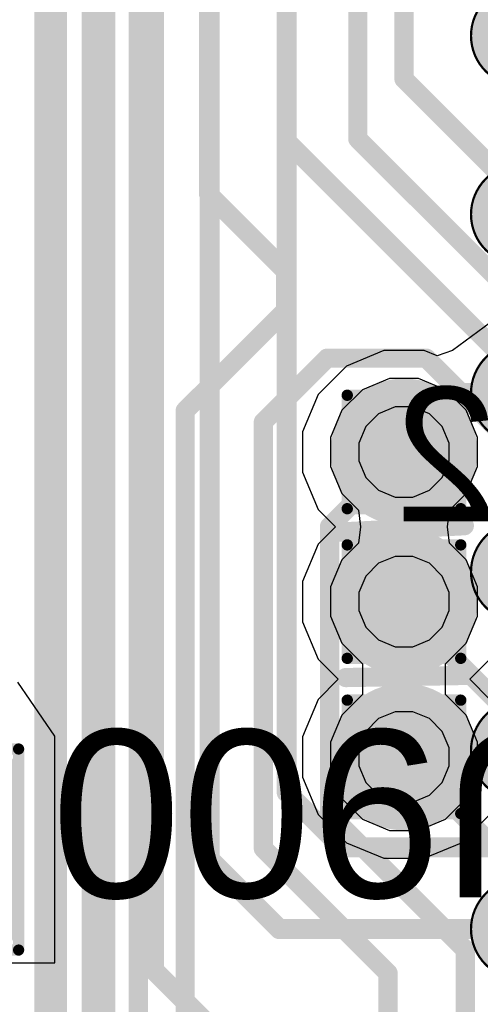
# Model space of a CAD drawing. Header units: inches. Extents: x -6 to 11.2, y -2.2 to 8.3.
# Tile 214 of 256: x 3.15 to 3.2312, y 0.5286 to 0.7022. Entities that reach past the tile are written whole.
import ezdxf

# ---------------------------------------------------------------- set-up
doc = ezdxf.new("R2010")
doc.units = ezdxf.units.IN
doc.header["$MEASUREMENT"] = 0
for name, color, linetype in [('Board Layer Stack Bottom Overlay', 54, 'Continuous'), ('Board Layer Stack Bottom Solder', 6, 'Continuous'), ('Bottom Comp Body -Top13)-Comp Body -Bot14)', 56, 'Continuous'), ('Bottom Comp Outline -Top11)-Comp Outline -Bot12)', 56, 'Continuous'), ('Bottom Courtyard -Top15)-Courtyard -Bot16)', 56, 'Continuous'), ('Bottom Paste', 16, 'Continuous'), ('Drill Drawing', 1, 'Continuous'), ('Layer  6- Inner', 156, 'Continuous'), ('Layer 1- Top', 1, 'Continuous'), ('Layer 2- GND', 16, 'Continuous'), ('Layer 3- Inner', 16, 'Continuous'), ('Layer 4- Inner', 76, 'Continuous'), ('Layer 5- Inner', 90, 'Continuous'), ('Layer 7- PWR', 76, 'Continuous'), ('Layer 8- Bottom', 5, 'Continuous'), ('Top Solder', 216, 'Continuous'), ('Via Holes', 16, 'Continuous')]:
    doc.layers.add(name, color=color, linetype=linetype)
doc.styles.add('Arial', font='txt', dxfattribs={"height": 0.2})

# ---------------------------------------------------------------- blocks, each defined once
blk = doc.blocks.new('ICC_TFBGA96_8X14_P080_417')
at = {"layer": 'Top Solder'}
h = blk.add_hatch(color=216, dxfattribs=at)
edge = h.paths.add_edge_path()
edge.add_arc((-0.06299, 0.01575), 0.00886, 0, 360)
h = blk.add_hatch(color=216, dxfattribs=at)
edge = h.paths.add_edge_path()
edge.add_arc((-0.06299, -0.01575), 0.00886, 0, 360)
h = blk.add_hatch(color=216, dxfattribs=at)
edge = h.paths.add_edge_path()
edge.add_arc((-0.06299, -0.04724), 0.00886, 0, 360)
h = blk.add_hatch(color=216, dxfattribs=at)
edge = h.paths.add_edge_path()
edge.add_arc((-0.06299, -0.07874), 0.00886, 0, 360)
h = blk.add_hatch(color=216, dxfattribs=at)
edge = h.paths.add_edge_path()
edge.add_arc((-0.06299, -0.11024), 0.00886, 0, 360)
h = blk.add_hatch(color=216, dxfattribs=at)
edge = h.paths.add_edge_path()
edge.add_arc((-0.06299, -0.14173), 0.00886, 0, 360)
at = {"layer": 'Bottom Comp Body -Top13)-Comp Body -Bot14)'}
for points in [[(-0.05413, 0.01575, 0.000394, 0.000394, 1), (-0.07185, 0.01575, 0.000394, 0.000394, 1)], [(-0.05423, 0.01575, 0.000197, 0.000197, 1), (-0.05404, 0.01575, 0.000197, 0.000197, 1)], [(-0.05413, -0.01575, 0.000394, 0.000394, 1), (-0.07185, -0.01575, 0.000394, 0.000394, 1)], [(-0.05423, -0.01575, 0.000197, 0.000197, 1), (-0.05404, -0.01575, 0.000197, 0.000197, 1)], [(-0.05413, -0.04724, 0.000394, 0.000394, 1), (-0.07185, -0.04724, 0.000394, 0.000394, 1)], [(-0.05423, -0.04724, 0.000197, 0.000197, 1), (-0.05404, -0.04724, 0.000197, 0.000197, 1)], [(-0.05413, -0.07874, 0.000394, 0.000394, 1), (-0.07185, -0.07874, 0.000394, 0.000394, 1)], [(-0.05423, -0.07874, 0.000197, 0.000197, 1), (-0.05404, -0.07874, 0.000197, 0.000197, 1)], [(-0.05413, -0.11024, 0.000394, 0.000394, 1), (-0.07185, -0.11024, 0.000394, 0.000394, 1)], [(-0.05423, -0.11024, 0.000197, 0.000197, 1), (-0.05404, -0.11024, 0.000197, 0.000197, 1)], [(-0.05413, -0.14173, 0.000394, 0.000394, 1), (-0.07185, -0.14173, 0.000394, 0.000394, 1)], [(-0.05423, -0.14173, 0.000197, 0.000197, 1), (-0.05404, -0.14173, 0.000197, 0.000197, 1)]]:
    blk.add_lwpolyline(points, format="xyseb", close=True, dxfattribs=at)
at = {"layer": 'Bottom Comp Body -Top13)-Comp Body -Bot14)', "style": 'Arial'}
blk.add_text('U900', height=0.029528, dxfattribs=at).set_placement((-0.07874, -0.01936))
blk = doc.blocks.new('L15002_035_B_418')
at = {"layer": 'Board Layer Stack Bottom Solder'}
for points in [[(-0.03376, 0.01197), (-0.00482, 0.01197), (-0.00482, -0.01197), (-0.03376, -0.01197)], [(0.00482, 0.01197), (0.03376, 0.01197), (0.03376, -0.01197), (0.00482, -0.01197)]]:
    blk.add_hatch(color=6, dxfattribs=at).paths.add_polyline_path(points)
at = {"layer": 'Bottom Paste'}
for points in [[(-0.03179, 0.01), (-0.00679, 0.01), (-0.00679, -0.01), (-0.03179, -0.01)], [(0.00679, 0.01), (0.03179, 0.01), (0.03179, -0.01), (0.00679, -0.01)]]:
    blk.add_hatch(color=16, dxfattribs=at).paths.add_polyline_path(points)
at = {"layer": 'Layer 8- Bottom'}
for points in [[(-0.03179, 0.01), (-0.00679, 0.01), (-0.00679, -0.01), (-0.03179, -0.01)], [(0.00679, 0.01), (0.03179, 0.01), (0.03179, -0.01), (0.00679, -0.01)]]:
    blk.add_hatch(color=7, dxfattribs=at).paths.add_polyline_path(points)
at = {"layer": 'Board Layer Stack Bottom Overlay'}
for points in [[(0.01988, 0.01614, 0.00394, 0.00394, 0), (-0.0187, 0.01614, 0.00394, 0.00394, 0)], [(0.01988, -0.01614, 0.00394, 0.00394, 0), (-0.0187, -0.01614, 0.00394, 0.00394, 0)]]:
    blk.add_lwpolyline(points, format="xyseb", dxfattribs=at)
for points in [[(-0.01969, 0.01614, 0.00197, 0.00197, 1), (-0.01772, 0.01614, 0.00197, 0.00197, 1)], [(0.0189, 0.01614, 0.00197, 0.00197, 1), (0.02087, 0.01614, 0.00197, 0.00197, 1)], [(-0.01969, -0.01614, 0.00197, 0.00197, 1), (-0.01772, -0.01614, 0.00197, 0.00197, 1)], [(0.0189, -0.01614, 0.00197, 0.00197, 1), (0.02087, -0.01614, 0.00197, 0.00197, 1)]]:
    blk.add_lwpolyline(points, format="xyseb", close=True, dxfattribs=at)
at = {"layer": 'Bottom Comp Body -Top13)-Comp Body -Bot14)'}
for points in [[(-0.02165, 0.01181, 0.00394, 0.00394, 0), (-0.02165, -0.01181, 0.00394, 0.00394, 0)], [(0.02165, 0.01181, 0.00394, 0.00394, 0), (-0.02165, 0.01181, 0.00394, 0.00394, 0)], [(0.02165, 0.01181, 0.00394, 0.00394, 0), (0.02165, -0.01181, 0.00394, 0.00394, 0)], [(0.02165, -0.01181, 0.00394, 0.00394, 0), (-0.02165, -0.01181, 0.00394, 0.00394, 0)]]:
    blk.add_lwpolyline(points, format="xyseb", dxfattribs=at)
for points in [[(-0.02264, 0.01181, 0.00197, 0.00197, 1), (-0.02067, 0.01181, 0.00197, 0.00197, 1)], [(-0.02264, 0.01181, 0.00197, 0.00197, 1), (-0.02067, 0.01181, 0.00197, 0.00197, 1)], [(0.02067, 0.01181, 0.00197, 0.00197, 1), (0.02264, 0.01181, 0.00197, 0.00197, 1)], [(0.02067, 0.01181, 0.00197, 0.00197, 1), (0.02264, 0.01181, 0.00197, 0.00197, 1)], [(-0.02264, -0.01181, 0.00197, 0.00197, 1), (-0.02067, -0.01181, 0.00197, 0.00197, 1)], [(-0.02264, -0.01181, 0.00197, 0.00197, 1), (-0.02067, -0.01181, 0.00197, 0.00197, 1)], [(0.02067, -0.01181, 0.00197, 0.00197, 1), (0.02264, -0.01181, 0.00197, 0.00197, 1)], [(0.02067, -0.01181, 0.00197, 0.00197, 1), (0.02264, -0.01181, 0.00197, 0.00197, 1)]]:
    blk.add_lwpolyline(points, format="xyseb", close=True, dxfattribs=at)
at = {"layer": 'Bottom Comp Outline -Top11)-Comp Outline -Bot12)'}
for points in [[(-0.03268, 0.01496, 0.00394, 0.00394, 0), (-0.03268, -0.01496, 0.00394, 0.00394, 0)], [(0.03268, 0.01496, 0.00394, 0.00394, 0), (-0.03268, 0.01496, 0.00394, 0.00394, 0)], [(0.03268, 0.01496, 0.00394, 0.00394, 0), (0.03268, -0.01496, 0.00394, 0.00394, 0)], [(0.03268, -0.01496, 0.00394, 0.00394, 0), (-0.03268, -0.01496, 0.00394, 0.00394, 0)]]:
    blk.add_lwpolyline(points, format="xyseb", dxfattribs=at)
for points in [[(-0.03366, 0.01496, 0.00197, 0.00197, 1), (-0.03169, 0.01496, 0.00197, 0.00197, 1)], [(-0.03366, 0.01496, 0.00197, 0.00197, 1), (-0.03169, 0.01496, 0.00197, 0.00197, 1)], [(0.03169, 0.01496, 0.00197, 0.00197, 1), (0.03366, 0.01496, 0.00197, 0.00197, 1)], [(0.03169, 0.01496, 0.00197, 0.00197, 1), (0.03366, 0.01496, 0.00197, 0.00197, 1)], [(-0.03366, -0.01496, 0.00197, 0.00197, 1), (-0.03169, -0.01496, 0.00197, 0.00197, 1)], [(-0.03366, -0.01496, 0.00197, 0.00197, 1), (-0.03169, -0.01496, 0.00197, 0.00197, 1)], [(0.03169, -0.01496, 0.00197, 0.00197, 1), (0.03366, -0.01496, 0.00197, 0.00197, 1)], [(0.03169, -0.01496, 0.00197, 0.00197, 1), (0.03366, -0.01496, 0.00197, 0.00197, 1)]]:
    blk.add_lwpolyline(points, format="xyseb", close=True, dxfattribs=at)
at = {"layer": 'Bottom Courtyard -Top15)-Courtyard -Bot16)'}
for points in [[(0.03543, 0.01772, 0.00197, 0.00197, 0), (-0.03543, 0.01772, 0.00197, 0.00197, 0)], [(-0.03543, 0.01772, 0.00197, 0.00197, 0), (-0.03543, -0.01772, 0.00197, 0.00197, 0)], [(0.03543, 0.01772, 0.00197, 0.00197, 0), (0.03543, -0.01772, 0.00197, 0.00197, 0)], [(0, 0.01181, 0.00394, 0.00394, 0), (0, -0.01181, 0.00394, 0.00394, 0)], [(0.01181, 0, 0.00394, 0.00394, 0), (-0.01181, 0, 0.00394, 0.00394, 0)], [(0.03543, -0.01772, 0.00197, 0.00197, 0), (-0.03543, -0.01772, 0.00197, 0.00197, 0)]]:
    blk.add_lwpolyline(points, format="xyseb", dxfattribs=at)
for points in [[(-0.03593, 0.01772, 0.000984, 0.000984, 1), (-0.03494, 0.01772, 0.000984, 0.000984, 1)], [(-0.03593, 0.01772, 0.000984, 0.000984, 1), (-0.03494, 0.01772, 0.000984, 0.000984, 1)], [(0.03494, 0.01772, 0.000984, 0.000984, 1), (0.03593, 0.01772, 0.000984, 0.000984, 1)], [(0.03494, 0.01772, 0.000984, 0.000984, 1), (0.03593, 0.01772, 0.000984, 0.000984, 1)], [(-0.00098, 0.01181, 0.00197, 0.00197, 1), (0.00098, 0.01181, 0.00197, 0.00197, 1)], [(-0.0128, 0, 0.00197, 0.00197, 1), (-0.01083, 0, 0.00197, 0.00197, 1)], [(0.01083, 0, 0.00197, 0.00197, 1), (0.0128, 0, 0.00197, 0.00197, 1)], [(-0.00098, -0.01181, 0.00197, 0.00197, 1), (0.00098, -0.01181, 0.00197, 0.00197, 1)], [(-0.03593, -0.01772, 0.000984, 0.000984, 1), (-0.03494, -0.01772, 0.000984, 0.000984, 1)], [(-0.03593, -0.01772, 0.000984, 0.000984, 1), (-0.03494, -0.01772, 0.000984, 0.000984, 1)], [(0.03494, -0.01772, 0.000984, 0.000984, 1), (0.03593, -0.01772, 0.000984, 0.000984, 1)], [(0.03494, -0.01772, 0.000984, 0.000984, 1), (0.03593, -0.01772, 0.000984, 0.000984, 1)]]:
    blk.add_lwpolyline(points, format="xyseb", close=True, dxfattribs=at)
at = {"layer": 'Bottom Comp Outline -Top11)-Comp Outline -Bot12)', "style": 'Arial', "text_generation_flag": 2}
blk.add_text('R904', height=0.01378, rotation=180, dxfattribs=at).set_placement((-0.02525, 0.00689))

msp = doc.modelspace()

# ---------------------------------------------------------------- hatches: boundary and pattern name
at = {"layer": 'Layer 1- Top'}
h = msp.add_hatch(color=7, dxfattribs=at)
edge = h.paths.add_edge_path()
edge.add_arc((3.21771, 0.62599), 0.00787, 0, 360)
h = msp.add_hatch(color=7, dxfattribs=at)
edge = h.paths.add_edge_path()
edge.add_arc((3.21771, 0.59961), 0.00787, 0, 360)
h = msp.add_hatch(color=7, dxfattribs=at)
edge = h.paths.add_edge_path()
edge.add_arc((3.21771, 0.57224), 0.00787, 0, 360)
at = {"layer": 'Layer 2- GND'}
h = msp.add_hatch(color=7, dxfattribs=at)
edge = h.paths.add_edge_path()
edge.add_arc((3.21771, 0.62599), 0.01295, 0, 360)
h = msp.add_hatch(color=7, dxfattribs=at)
edge = h.paths.add_edge_path()
edge.add_arc((3.21771, 0.59961), 0.01295, 0, 360)
h = msp.add_hatch(color=7, dxfattribs=at)
edge = h.paths.add_edge_path()
edge.add_arc((3.21771, 0.57224), 0.01295, 0, 360)
at = {"layer": 'Layer 3- Inner'}
h = msp.add_hatch(color=7, dxfattribs=at)
edge = h.paths.add_edge_path()
edge.add_arc((3.21771, 0.62599), 0.00787, 0, 360)
h = msp.add_hatch(color=7, dxfattribs=at)
edge = h.paths.add_edge_path()
edge.add_arc((3.21771, 0.59961), 0.00787, 0, 360)
h = msp.add_hatch(color=7, dxfattribs=at)
edge = h.paths.add_edge_path()
edge.add_arc((3.21771, 0.57224), 0.00787, 0, 360)
at = {"layer": 'Layer 7- PWR'}
h = msp.add_hatch(color=7, dxfattribs=at)
edge = h.paths.add_edge_path()
edge.add_arc((3.21771, 0.62599), 0.01295, 0, 360)
h = msp.add_hatch(color=7, dxfattribs=at)
edge = h.paths.add_edge_path()
edge.add_arc((3.21771, 0.59961), 0.01295, 0, 360)
h = msp.add_hatch(color=7, dxfattribs=at)
edge = h.paths.add_edge_path()
edge.add_arc((3.21771, 0.57224), 0.01295, 0, 360)
at = {"layer": 'Layer 8- Bottom'}
h = msp.add_hatch(color=7, dxfattribs=at)
edge = h.paths.add_edge_path()
edge.add_arc((3.21771, 0.62599), 0.00787, 0, 360)
h = msp.add_hatch(color=7, dxfattribs=at)
edge = h.paths.add_edge_path()
edge.add_arc((3.21771, 0.59961), 0.00787, 0, 360)
h = msp.add_hatch(color=7, dxfattribs=at)
edge = h.paths.add_edge_path()
edge.add_arc((3.21771, 0.57224), 0.00787, 0, 360)
at = {"layer": 'Via Holes'}
h = msp.add_hatch(color=7, dxfattribs=at)
edge = h.paths.add_edge_path()
edge.add_arc((3.21771, 0.62599), 0.00295, 0, 360)
h = msp.add_hatch(color=7, dxfattribs=at)
edge = h.paths.add_edge_path()
edge.add_arc((3.21771, 0.59961), 0.00295, 0, 360)
h = msp.add_hatch(color=7, dxfattribs=at)
edge = h.paths.add_edge_path()
edge.add_arc((3.21771, 0.57224), 0.00295, 0, 360)

# ---------------------------------------------------------------- linework, layer by layer
at = {"layer": 'Drill Drawing'}
for points in [[(3.20771, 0.63599, 0.002, 0.002, 0), (3.22771, 0.63599, 0.002, 0.002, 0)], [(3.20771, 0.61599, 0.002, 0.002, 0), (3.20771, 0.63599, 0.002, 0.002, 0)], [(3.22771, 0.61599, 0.002, 0.002, 0), (3.22771, 0.63599, 0.002, 0.002, 0)], [(3.20771, 0.61599, 0.002, 0.002, 0), (3.22771, 0.61599, 0.002, 0.002, 0)], [(3.20771, 0.60961, 0.002, 0.002, 0), (3.22771, 0.60961, 0.002, 0.002, 0)], [(3.20771, 0.58961, 0.002, 0.002, 0), (3.20771, 0.60961, 0.002, 0.002, 0)], [(3.22771, 0.58961, 0.002, 0.002, 0), (3.22771, 0.60961, 0.002, 0.002, 0)], [(3.20771, 0.58961, 0.002, 0.002, 0), (3.22771, 0.58961, 0.002, 0.002, 0)], [(3.20771, 0.58224, 0.002, 0.002, 0), (3.22771, 0.58224, 0.002, 0.002, 0)], [(3.20771, 0.56224, 0.002, 0.002, 0), (3.20771, 0.58224, 0.002, 0.002, 0)], [(3.22771, 0.56224, 0.002, 0.002, 0), (3.22771, 0.58224, 0.002, 0.002, 0)], [(3.20771, 0.56224, 0.002, 0.002, 0), (3.22771, 0.56224, 0.002, 0.002, 0)]]:
    msp.add_lwpolyline(points, format="xyseb", dxfattribs=at)
for points in [[(3.20721, 0.63599, 0.001, 0.001, 1), (3.20821, 0.63599, 0.001, 0.001, 1)], [(3.20721, 0.63599, 0.001, 0.001, 1), (3.20821, 0.63599, 0.001, 0.001, 1)], [(3.22721, 0.63599, 0.001, 0.001, 1), (3.22821, 0.63599, 0.001, 0.001, 1)], [(3.22721, 0.63599, 0.001, 0.001, 1), (3.22821, 0.63599, 0.001, 0.001, 1)], [(3.20721, 0.61599, 0.001, 0.001, 1), (3.20821, 0.61599, 0.001, 0.001, 1)], [(3.20721, 0.61599, 0.001, 0.001, 1), (3.20821, 0.61599, 0.001, 0.001, 1)], [(3.22721, 0.61599, 0.001, 0.001, 1), (3.22821, 0.61599, 0.001, 0.001, 1)], [(3.22721, 0.61599, 0.001, 0.001, 1), (3.22821, 0.61599, 0.001, 0.001, 1)], [(3.20721, 0.60961, 0.001, 0.001, 1), (3.20821, 0.60961, 0.001, 0.001, 1)], [(3.20721, 0.60961, 0.001, 0.001, 1), (3.20821, 0.60961, 0.001, 0.001, 1)], [(3.22721, 0.60961, 0.001, 0.001, 1), (3.22821, 0.60961, 0.001, 0.001, 1)], [(3.22721, 0.60961, 0.001, 0.001, 1), (3.22821, 0.60961, 0.001, 0.001, 1)], [(3.20721, 0.58961, 0.001, 0.001, 1), (3.20821, 0.58961, 0.001, 0.001, 1)], [(3.20721, 0.58961, 0.001, 0.001, 1), (3.20821, 0.58961, 0.001, 0.001, 1)], [(3.22721, 0.58961, 0.001, 0.001, 1), (3.22821, 0.58961, 0.001, 0.001, 1)], [(3.22721, 0.58961, 0.001, 0.001, 1), (3.22821, 0.58961, 0.001, 0.001, 1)], [(3.20721, 0.58224, 0.001, 0.001, 1), (3.20821, 0.58224, 0.001, 0.001, 1)], [(3.20721, 0.58224, 0.001, 0.001, 1), (3.20821, 0.58224, 0.001, 0.001, 1)], [(3.22721, 0.58224, 0.001, 0.001, 1), (3.22821, 0.58224, 0.001, 0.001, 1)], [(3.22721, 0.58224, 0.001, 0.001, 1), (3.22821, 0.58224, 0.001, 0.001, 1)], [(3.20721, 0.56224, 0.001, 0.001, 1), (3.20821, 0.56224, 0.001, 0.001, 1)], [(3.20721, 0.56224, 0.001, 0.001, 1), (3.20821, 0.56224, 0.001, 0.001, 1)], [(3.22721, 0.56224, 0.001, 0.001, 1), (3.22821, 0.56224, 0.001, 0.001, 1)], [(3.22721, 0.56224, 0.001, 0.001, 1), (3.22821, 0.56224, 0.001, 0.001, 1)]]:
    msp.add_lwpolyline(points, format="xyseb", close=True, dxfattribs=at)
at = {"layer": 'Layer  6- Inner'}
for p, q in [((3.21513, 0.63894), (3.21037, 0.63697)), ((3.22029, 0.63894), (3.21513, 0.63894)), ((3.22505, 0.63697), (3.22029, 0.63894)), ((3.21037, 0.63697), (3.20673, 0.63333)), ((3.22869, 0.63333), (3.22505, 0.63697)), ((3.20673, 0.63333), (3.20476, 0.62857)), ((3.23066, 0.62857), (3.22869, 0.63333)), ((3.20476, 0.62857), (3.20476, 0.62341)), ((3.23066, 0.62341), (3.23066, 0.62857)), ((3.20476, 0.62341), (3.20673, 0.61865)), ((3.22869, 0.61865), (3.23066, 0.62341)), ((3.20673, 0.61865), (3.20967, 0.61571)), ((3.22575, 0.61571), (3.22869, 0.61865)), ((3.20967, 0.61571), (3.21007, 0.6128)), ((3.22535, 0.6128), (3.22575, 0.61571)), ((3.21007, 0.6128), (3.20967, 0.60989)), ((3.22575, 0.60989), (3.22535, 0.6128)), ((3.20967, 0.60989), (3.20673, 0.60695)), ((3.22869, 0.60695), (3.22575, 0.60989)), ((3.20673, 0.60695), (3.20476, 0.60219)), ((3.23066, 0.60219), (3.22869, 0.60695)), ((3.20476, 0.60219), (3.20476, 0.59704)), ((3.23066, 0.59704), (3.23066, 0.60219)), ((3.20476, 0.59704), (3.20673, 0.59228)), ((3.22869, 0.59228), (3.23066, 0.59704)), ((3.20673, 0.59228), (3.21037, 0.58863)), ((3.22505, 0.58863), (3.22869, 0.59228)), ((3.21037, 0.58863), (3.21038, 0.58863)), ((3.21038, 0.58863), (3.21038, 0.58322)), ((3.22504, 0.58322), (3.22504, 0.58863)), ((3.22504, 0.58863), (3.22505, 0.58863)), ((3.21037, 0.58322), (3.20673, 0.57957)), ((3.21038, 0.58322), (3.21037, 0.58322)), ((3.22505, 0.58322), (3.22504, 0.58322)), ((3.22869, 0.57957), (3.22505, 0.58322)), ((3.20673, 0.57957), (3.20476, 0.57481)), ((3.23066, 0.57481), (3.22869, 0.57957)), ((3.20476, 0.57481), (3.20476, 0.56966)), ((3.23066, 0.56966), (3.23066, 0.57481)), ((3.20476, 0.56966), (3.20673, 0.5649)), ((3.22869, 0.5649), (3.23066, 0.56966)), ((3.20673, 0.5649), (3.21037, 0.56125)), ((3.22505, 0.56125), (3.22869, 0.5649)), ((3.21037, 0.56125), (3.21513, 0.55928)), ((3.22029, 0.55928), (3.22505, 0.56125)), ((3.21513, 0.55928), (3.22029, 0.55928))]:
    msp.add_line(p, q, dxfattribs=at)
at = {"layer": 'Layer 1- Top'}
for points in [[(3.19704, 0.56597, 0.00354, 0.00354, 0), (3.19704, 0.80907, 0.00354, 0.00354, 0)], [(3.18346, 0.55416, 0.00354, 0.00354, 0), (3.18346, 0.8005, 0.00354, 0.00354, 0)], [(3.17362, 0.53464, 0.00354, 0.00354, 0), (3.17362, 0.79606, 0.00354, 0.00354, 0)], [(3.16533, 0.46579, 0.00299, 0.00299, 0), (3.16533, 0.79038, 0.00299, 0.00299, 0)], [(3.15683, 0.46227, 0.00299, 0.00299, 0), (3.15683, 0.78686, 0.00299, 0.00299, 0)], [(3.21771, 0.62599, 0.00354, 0.00354, 0), (3.22809, 0.63637, 0.00354, 0.00354, 0)], [(3.22809, 0.63637, 0.00354, 0.00354, 0), (3.23838, 0.63637, 0.00354, 0.00354, 0)], [(3.22374, 0.60195, 0.00354, 0.00354, 0), (3.22589, 0.6041, 0.00354, 0.00354, 0)], [(3.22589, 0.6041, 0.00354, 0.00354, 0), (3.2376, 0.6041, 0.00354, 0.00354, 0)], [(3.21771, 0.59961, 0.00354, 0.00354, 0), (3.22005, 0.60195, 0.00354, 0.00354, 0)], [(3.22005, 0.60195, 0.00354, 0.00354, 0), (3.22374, 0.60195, 0.00354, 0.00354, 0)], [(3.21771, 0.57224, 0.00354, 0.00354, 0), (3.21885, 0.57338, 0.00354, 0.00354, 0)], [(3.21885, 0.57338, 0.00354, 0.00354, 0), (3.23838, 0.57338, 0.00354, 0.00354, 0)], [(3.19704, 0.56597, 0.00354, 0.00354, 0), (3.20671, 0.55631, 0.00354, 0.00354, 0)], [(3.20671, 0.55631, 0.00354, 0.00354, 0), (3.24636, 0.55631, 0.00354, 0.00354, 0)], [(3.18346, 0.55416, 0.00354, 0.00354, 0), (3.19507, 0.54255, 0.00354, 0.00354, 0)], [(3.19507, 0.54255, 0.00354, 0.00354, 0), (3.19574, 0.54188, 0.00354, 0.00354, 0)], [(3.19574, 0.54188, 0.00354, 0.00354, 0), (3.20984, 0.54188, 0.00354, 0.00354, 0)], [(3.20984, 0.54188, 0.00354, 0.00354, 0), (3.23149, 0.54188, 0.00354, 0.00354, 0)], [(3.23149, 0.54188, 0.00354, 0.00354, 0), (3.23838, 0.54188, 0.00354, 0.00354, 0)], [(3.17362, 0.53464, 0.00354, 0.00354, 0), (3.18228, 0.52599, 0.00354, 0.00354, 0)]]:
    msp.add_lwpolyline(points, format="xyseb", dxfattribs=at)
for points in [[(3.2272, 0.63637, 0.00177, 0.00177, 1), (3.22897, 0.63637, 0.00177, 0.00177, 1)], [(3.2272, 0.63637, 0.00177, 0.00177, 1), (3.22897, 0.63637, 0.00177, 0.00177, 1)], [(3.21682, 0.62599, 0.00177, 0.00177, 1), (3.2186, 0.62599, 0.00177, 0.00177, 1)], [(3.225, 0.6041, 0.00177, 0.00177, 1), (3.22677, 0.6041, 0.00177, 0.00177, 1)], [(3.225, 0.6041, 0.00177, 0.00177, 1), (3.22677, 0.6041, 0.00177, 0.00177, 1)], [(3.21916, 0.60195, 0.00177, 0.00177, 1), (3.22093, 0.60195, 0.00177, 0.00177, 1)], [(3.21916, 0.60195, 0.00177, 0.00177, 1), (3.22093, 0.60195, 0.00177, 0.00177, 1)], [(3.22286, 0.60195, 0.00177, 0.00177, 1), (3.22463, 0.60195, 0.00177, 0.00177, 1)], [(3.22286, 0.60195, 0.00177, 0.00177, 1), (3.22463, 0.60195, 0.00177, 0.00177, 1)], [(3.21682, 0.59961, 0.00177, 0.00177, 1), (3.2186, 0.59961, 0.00177, 0.00177, 1)], [(3.21797, 0.57338, 0.00177, 0.00177, 1), (3.21974, 0.57338, 0.00177, 0.00177, 1)], [(3.21797, 0.57338, 0.00177, 0.00177, 1), (3.21974, 0.57338, 0.00177, 0.00177, 1)], [(3.21682, 0.57224, 0.00177, 0.00177, 1), (3.2186, 0.57224, 0.00177, 0.00177, 1)], [(3.19616, 0.56597, 0.00177, 0.00177, 1), (3.19793, 0.56597, 0.00177, 0.00177, 1)], [(3.19616, 0.56597, 0.00177, 0.00177, 1), (3.19793, 0.56597, 0.00177, 0.00177, 1)], [(3.20582, 0.55631, 0.00177, 0.00177, 1), (3.2076, 0.55631, 0.00177, 0.00177, 1)], [(3.20582, 0.55631, 0.00177, 0.00177, 1), (3.2076, 0.55631, 0.00177, 0.00177, 1)], [(3.18257, 0.55416, 0.00177, 0.00177, 1), (3.18434, 0.55416, 0.00177, 0.00177, 1)], [(3.18257, 0.55416, 0.00177, 0.00177, 1), (3.18434, 0.55416, 0.00177, 0.00177, 1)], [(3.19419, 0.54255, 0.00177, 0.00177, 1), (3.19596, 0.54255, 0.00177, 0.00177, 1)], [(3.19419, 0.54255, 0.00177, 0.00177, 1), (3.19596, 0.54255, 0.00177, 0.00177, 1)], [(3.19486, 0.54188, 0.00177, 0.00177, 1), (3.19663, 0.54188, 0.00177, 0.00177, 1)], [(3.19486, 0.54188, 0.00177, 0.00177, 1), (3.19663, 0.54188, 0.00177, 0.00177, 1)], [(3.20895, 0.54188, 0.00177, 0.00177, 1), (3.21072, 0.54188, 0.00177, 0.00177, 1)], [(3.20895, 0.54188, 0.00177, 0.00177, 1), (3.21072, 0.54188, 0.00177, 0.00177, 1)], [(3.2306, 0.54188, 0.00177, 0.00177, 1), (3.23238, 0.54188, 0.00177, 0.00177, 1)], [(3.2306, 0.54188, 0.00177, 0.00177, 1), (3.23238, 0.54188, 0.00177, 0.00177, 1)], [(3.17274, 0.53464, 0.00177, 0.00177, 1), (3.17451, 0.53464, 0.00177, 0.00177, 1)], [(3.17274, 0.53464, 0.00177, 0.00177, 1), (3.17451, 0.53464, 0.00177, 0.00177, 1)]]:
    msp.add_lwpolyline(points, format="xyseb", close=True, dxfattribs=at)
at = {"layer": 'Layer 3- Inner'}
for points in [[(3.15425, 0.49758, 0.00339, 0.00339, 0), (3.15425, 0.86378, 0.00339, 0.00339, 0)], [(3.16259, 0.48505, 0.00339, 0.00339, 0), (3.16259, 0.86005, 0.00339, 0.00339, 0)], [(3.18326, 0.67147, 0.00339, 0.00339, 0), (3.18326, 0.85709, 0.00339, 0.00339, 0)], [(3.19704, 0.68081, 0.00339, 0.00339, 0), (3.19704, 0.85709, 0.00339, 0.00339, 0)], [(3.20957, 0.68118, 0.00339, 0.00339, 0), (3.20957, 0.85611, 0.00339, 0.00339, 0)], [(3.1709, 0.47662, 0.00339, 0.00339, 0), (3.1709, 0.85556, 0.00339, 0.00339, 0)], [(3.21771, 0.69174, 0.00339, 0.00339, 0), (3.21771, 0.85119, 0.00339, 0.00339, 0)], [(3.21771, 0.69174, 0.00339, 0.00339, 0), (3.24133, 0.66812, 0.00339, 0.00339, 0)], [(3.19704, 0.68081, 0.00339, 0.00339, 0), (3.24221, 0.63564, 0.00339, 0.00339, 0)], [(3.20957, 0.68118, 0.00339, 0.00339, 0), (3.24035, 0.6504, 0.00339, 0.00339, 0)], [(3.18326, 0.67147, 0.00339, 0.00339, 0), (3.19687, 0.65786, 0.00339, 0.00339, 0)], [(3.19687, 0.65097, 0.00339, 0.00339, 0), (3.19687, 0.65786, 0.00339, 0.00339, 0)], [(3.17915, 0.63326, 0.00339, 0.00339, 0), (3.19687, 0.65097, 0.00339, 0.00339, 0)], [(3.19293, 0.63129, 0.00339, 0.00339, 0), (3.20417, 0.64253, 0.00339, 0.00339, 0)], [(3.20417, 0.64253, 0.00339, 0.00339, 0), (3.22165, 0.64253, 0.00339, 0.00339, 0)], [(3.22165, 0.64253, 0.00339, 0.00339, 0), (3.24369, 0.62048, 0.00339, 0.00339, 0)], [(3.17915, 0.44428, 0.00339, 0.00339, 0), (3.17915, 0.63326, 0.00339, 0.00339, 0)], [(3.19293, 0.55609, 0.00339, 0.00339, 0), (3.19293, 0.63129, 0.00339, 0.00339, 0)], [(3.2046, 0.61288, 0.00339, 0.00339, 0), (3.21771, 0.62599, 0.00339, 0.00339, 0)], [(3.2046, 0.56213, 0.00339, 0.00339, 0), (3.2046, 0.61288, 0.00339, 0.00339, 0)], [(3.21771, 0.59844, 0.00339, 0.00339, 0), (3.21771, 0.59961, 0.00339, 0.00339, 0)], [(3.21771, 0.59844, 0.00339, 0.00339, 0), (3.25511, 0.56104, 0.00339, 0.00339, 0)], [(3.21869, 0.57125, 0.00339, 0.00339, 0), (3.2433, 0.54665, 0.00339, 0.00339, 0)], [(3.2046, 0.56213, 0.00339, 0.00339, 0), (3.22854, 0.5382, 0.00339, 0.00339, 0)], [(3.19293, 0.55609, 0.00339, 0.00339, 0), (3.2149, 0.53412, 0.00339, 0.00339, 0)], [(3.22854, 0.46241, 0.00339, 0.00339, 0), (3.22854, 0.5382, 0.00339, 0.00339, 0)], [(3.2149, 0.53369, 0.00339, 0.00339, 0), (3.2149, 0.53412, 0.00339, 0.00339, 0)], [(3.2149, 0.52608, 0.00339, 0.00339, 0), (3.2149, 0.53369, 0.00339, 0.00339, 0)]]:
    msp.add_lwpolyline(points, format="xyseb", dxfattribs=at)
for points in [[(3.21686, 0.69174, 0.00169, 0.00169, 1), (3.21856, 0.69174, 0.00169, 0.00169, 1)], [(3.21686, 0.69174, 0.00169, 0.00169, 1), (3.21856, 0.69174, 0.00169, 0.00169, 1)], [(3.19619, 0.68081, 0.00169, 0.00169, 1), (3.19789, 0.68081, 0.00169, 0.00169, 1)], [(3.19619, 0.68081, 0.00169, 0.00169, 1), (3.19789, 0.68081, 0.00169, 0.00169, 1)], [(3.20872, 0.68118, 0.00169, 0.00169, 1), (3.21042, 0.68118, 0.00169, 0.00169, 1)], [(3.20872, 0.68118, 0.00169, 0.00169, 1), (3.21042, 0.68118, 0.00169, 0.00169, 1)], [(3.18242, 0.67147, 0.00169, 0.00169, 1), (3.18411, 0.67147, 0.00169, 0.00169, 1)], [(3.18242, 0.67147, 0.00169, 0.00169, 1), (3.18411, 0.67147, 0.00169, 0.00169, 1)], [(3.19602, 0.65786, 0.00169, 0.00169, 1), (3.19771, 0.65786, 0.00169, 0.00169, 1)], [(3.19602, 0.65786, 0.00169, 0.00169, 1), (3.19771, 0.65786, 0.00169, 0.00169, 1)], [(3.19602, 0.65097, 0.00169, 0.00169, 1), (3.19771, 0.65097, 0.00169, 0.00169, 1)], [(3.19602, 0.65097, 0.00169, 0.00169, 1), (3.19771, 0.65097, 0.00169, 0.00169, 1)], [(3.20332, 0.64253, 0.00169, 0.00169, 1), (3.20501, 0.64253, 0.00169, 0.00169, 1)], [(3.20332, 0.64253, 0.00169, 0.00169, 1), (3.20501, 0.64253, 0.00169, 0.00169, 1)], [(3.2208, 0.64253, 0.00169, 0.00169, 1), (3.22249, 0.64253, 0.00169, 0.00169, 1)], [(3.2208, 0.64253, 0.00169, 0.00169, 1), (3.22249, 0.64253, 0.00169, 0.00169, 1)], [(3.1783, 0.63326, 0.00169, 0.00169, 1), (3.18, 0.63326, 0.00169, 0.00169, 1)], [(3.1783, 0.63326, 0.00169, 0.00169, 1), (3.18, 0.63326, 0.00169, 0.00169, 1)], [(3.19208, 0.63129, 0.00169, 0.00169, 1), (3.19378, 0.63129, 0.00169, 0.00169, 1)], [(3.19208, 0.63129, 0.00169, 0.00169, 1), (3.19378, 0.63129, 0.00169, 0.00169, 1)], [(3.21686, 0.62599, 0.00169, 0.00169, 1), (3.21856, 0.62599, 0.00169, 0.00169, 1)], [(3.20375, 0.61288, 0.00169, 0.00169, 1), (3.20545, 0.61288, 0.00169, 0.00169, 1)], [(3.20375, 0.61288, 0.00169, 0.00169, 1), (3.20545, 0.61288, 0.00169, 0.00169, 1)], [(3.21686, 0.59961, 0.00169, 0.00169, 1), (3.21856, 0.59961, 0.00169, 0.00169, 1)], [(3.21686, 0.59844, 0.00169, 0.00169, 1), (3.21856, 0.59844, 0.00169, 0.00169, 1)], [(3.21686, 0.59844, 0.00169, 0.00169, 1), (3.21856, 0.59844, 0.00169, 0.00169, 1)], [(3.21785, 0.57125, 0.00169, 0.00169, 1), (3.21954, 0.57125, 0.00169, 0.00169, 1)], [(3.20375, 0.56213, 0.00169, 0.00169, 1), (3.20545, 0.56213, 0.00169, 0.00169, 1)], [(3.20375, 0.56213, 0.00169, 0.00169, 1), (3.20545, 0.56213, 0.00169, 0.00169, 1)], [(3.19208, 0.55609, 0.00169, 0.00169, 1), (3.19378, 0.55609, 0.00169, 0.00169, 1)], [(3.19208, 0.55609, 0.00169, 0.00169, 1), (3.19378, 0.55609, 0.00169, 0.00169, 1)], [(3.22769, 0.5382, 0.00169, 0.00169, 1), (3.22938, 0.5382, 0.00169, 0.00169, 1)], [(3.22769, 0.5382, 0.00169, 0.00169, 1), (3.22938, 0.5382, 0.00169, 0.00169, 1)], [(3.21405, 0.53412, 0.00169, 0.00169, 1), (3.21575, 0.53412, 0.00169, 0.00169, 1)], [(3.21405, 0.53412, 0.00169, 0.00169, 1), (3.21575, 0.53412, 0.00169, 0.00169, 1)], [(3.21405, 0.53369, 0.00169, 0.00169, 1), (3.21575, 0.53369, 0.00169, 0.00169, 1)], [(3.21405, 0.53369, 0.00169, 0.00169, 1), (3.21575, 0.53369, 0.00169, 0.00169, 1)]]:
    msp.add_lwpolyline(points, format="xyseb", close=True, dxfattribs=at)
at = {"layer": 'Layer 4- Inner'}
for p, q in [((3.21613, 0.63394), (3.21321, 0.63273)), ((3.21929, 0.63394), (3.21613, 0.63394)), ((3.22221, 0.63273), (3.21929, 0.63394)), ((3.21321, 0.63273), (3.21097, 0.6305)), ((3.22445, 0.6305), (3.22221, 0.63273)), ((3.21097, 0.6305), (3.20976, 0.62757)), ((3.22566, 0.62757), (3.22445, 0.6305)), ((3.20976, 0.62757), (3.20976, 0.62441)), ((3.22566, 0.62441), (3.22566, 0.62757)), ((3.20976, 0.62441), (3.21097, 0.62149)), ((3.22445, 0.62149), (3.22566, 0.62441)), ((3.21097, 0.62149), (3.21321, 0.61925)), ((3.22221, 0.61925), (3.22445, 0.62149)), ((3.21321, 0.61925), (3.21613, 0.61804)), ((3.21613, 0.61804), (3.21929, 0.61804)), ((3.21929, 0.61804), (3.22221, 0.61925)), ((3.21613, 0.60757), (3.21321, 0.60636)), ((3.21929, 0.60757), (3.21613, 0.60757)), ((3.22221, 0.60636), (3.21929, 0.60757)), ((3.21321, 0.60636), (3.21097, 0.60412)), ((3.22445, 0.60412), (3.22221, 0.60636)), ((3.21097, 0.60412), (3.20976, 0.6012)), ((3.22566, 0.6012), (3.22445, 0.60412)), ((3.20976, 0.6012), (3.20976, 0.59803)), ((3.22566, 0.59803), (3.22566, 0.6012)), ((3.20976, 0.59803), (3.21097, 0.59511)), ((3.22445, 0.59511), (3.22566, 0.59803)), ((3.21097, 0.59511), (3.21321, 0.59287)), ((3.22221, 0.59287), (3.22445, 0.59511)), ((3.21321, 0.59287), (3.21613, 0.59166)), ((3.21929, 0.59166), (3.22221, 0.59287)), ((3.21613, 0.59166), (3.21929, 0.59166)), ((3.21613, 0.58019), (3.21321, 0.57898)), ((3.21929, 0.58019), (3.21613, 0.58019)), ((3.22221, 0.57898), (3.21929, 0.58019)), ((3.21321, 0.57898), (3.21097, 0.57674)), ((3.22445, 0.57674), (3.22221, 0.57898)), ((3.21097, 0.57674), (3.20976, 0.57382)), ((3.22566, 0.57382), (3.22445, 0.57674)), ((3.20976, 0.57382), (3.20976, 0.57065)), ((3.22566, 0.57065), (3.22566, 0.57382)), ((3.20976, 0.57065), (3.21097, 0.56773)), ((3.22445, 0.56773), (3.22566, 0.57065)), ((3.21097, 0.56773), (3.21321, 0.56549)), ((3.22221, 0.56549), (3.22445, 0.56773)), ((3.21321, 0.56549), (3.21613, 0.56428)), ((3.21613, 0.56428), (3.21929, 0.56428)), ((3.21929, 0.56428), (3.22221, 0.56549))]:
    msp.add_line(p, q, dxfattribs=at)
at = {"layer": 'Layer 5- Inner'}
for p, q in [((3.21513, 0.63894), (3.21037, 0.63697)), ((3.22029, 0.63894), (3.21513, 0.63894)), ((3.22505, 0.63697), (3.22029, 0.63894)), ((3.21037, 0.63697), (3.20673, 0.63333)), ((3.22869, 0.63333), (3.22505, 0.63697)), ((3.20673, 0.63333), (3.20476, 0.62857)), ((3.23066, 0.62857), (3.22869, 0.63333)), ((3.20476, 0.62857), (3.20476, 0.62341)), ((3.23066, 0.62341), (3.23066, 0.62857)), ((3.20476, 0.62341), (3.20673, 0.61865)), ((3.22869, 0.61865), (3.23066, 0.62341)), ((3.20673, 0.61865), (3.20967, 0.61571)), ((3.22575, 0.61571), (3.22869, 0.61865)), ((3.20967, 0.61571), (3.21007, 0.6128)), ((3.22535, 0.6128), (3.22575, 0.61571)), ((3.21007, 0.6128), (3.20967, 0.60989)), ((3.22575, 0.60989), (3.22535, 0.6128)), ((3.20967, 0.60989), (3.20673, 0.60695)), ((3.22869, 0.60695), (3.22575, 0.60989)), ((3.20673, 0.60695), (3.20476, 0.60219)), ((3.23066, 0.60219), (3.22869, 0.60695)), ((3.20476, 0.60219), (3.20476, 0.59704)), ((3.23066, 0.59704), (3.23066, 0.60219)), ((3.20476, 0.59704), (3.20673, 0.59228)), ((3.22869, 0.59228), (3.23066, 0.59704)), ((3.20673, 0.59228), (3.21037, 0.58863)), ((3.22505, 0.58863), (3.22869, 0.59228)), ((3.21037, 0.58863), (3.21038, 0.58863)), ((3.21038, 0.58863), (3.21038, 0.58322)), ((3.22504, 0.58322), (3.22504, 0.58863)), ((3.22504, 0.58863), (3.22505, 0.58863)), ((3.21037, 0.58322), (3.20673, 0.57957)), ((3.21038, 0.58322), (3.21037, 0.58322)), ((3.22505, 0.58322), (3.22504, 0.58322)), ((3.22869, 0.57957), (3.22505, 0.58322)), ((3.20673, 0.57957), (3.20476, 0.57481)), ((3.23066, 0.57481), (3.22869, 0.57957)), ((3.20476, 0.57481), (3.20476, 0.56966)), ((3.23066, 0.56966), (3.23066, 0.57481)), ((3.20476, 0.56966), (3.20673, 0.5649)), ((3.22869, 0.5649), (3.23066, 0.56966)), ((3.20673, 0.5649), (3.21037, 0.56125)), ((3.22505, 0.56125), (3.22869, 0.5649)), ((3.21037, 0.56125), (3.21513, 0.55928)), ((3.22029, 0.55928), (3.22505, 0.56125)), ((3.21513, 0.55928), (3.22029, 0.55928))]:
    msp.add_line(p, q, dxfattribs=at)
for points in [[(3.20512, 0.61181, 0.00339, 0.00339, 0), (3.22835, 0.61299, 0.00339, 0.00339, 0)], [(3.20748, 0.58622, 0.00339, 0.00339, 0), (3.22913, 0.58661, 0.00339, 0.00339, 0)]]:
    msp.add_lwpolyline(points, format="xyseb", dxfattribs=at)
for points in [[(3.2275, 0.61299, 0.00169, 0.00169, 1), (3.22919, 0.61299, 0.00169, 0.00169, 1)], [(3.20427, 0.61181, 0.00169, 0.00169, 1), (3.20596, 0.61181, 0.00169, 0.00169, 1)], [(3.20663, 0.58622, 0.00169, 0.00169, 1), (3.20833, 0.58622, 0.00169, 0.00169, 1)], [(3.22829, 0.58661, 0.00169, 0.00169, 1), (3.22998, 0.58661, 0.00169, 0.00169, 1)]]:
    msp.add_lwpolyline(points, format="xyseb", close=True, dxfattribs=at)
at = {"layer": 'Layer 8- Bottom'}
for p, q in [((3.23405, 0.64961), (3.22627, 0.64388)), ((3.21415, 0.64387), (3.20759, 0.64114)), ((3.22127, 0.64387), (3.21415, 0.64387)), ((3.22357, 0.64291), (3.22127, 0.64387)), ((3.22627, 0.64388), (3.22357, 0.64291)), ((3.20759, 0.64114), (3.20256, 0.63612)), ((3.20256, 0.63612), (3.19984, 0.62955)), ((3.19984, 0.62955), (3.19984, 0.62244)), ((3.19984, 0.62244), (3.20256, 0.61587)), ((3.20256, 0.61587), (3.20562, 0.6128)), ((3.20562, 0.6128), (3.20256, 0.60974)), ((3.20256, 0.60974), (3.19984, 0.60317)), ((3.19984, 0.60317), (3.19984, 0.59606)), ((3.19984, 0.59606), (3.20256, 0.58949)), ((3.20256, 0.58949), (3.20612, 0.58592)), ((3.2293, 0.58592), (3.23286, 0.58949)), ((3.15616, 0.57591), (3.14967, 0.58543)), ((3.20612, 0.58592), (3.20256, 0.58236)), ((3.23286, 0.58236), (3.2293, 0.58592)), ((3.20256, 0.58236), (3.19984, 0.57579)), ((3.15616, 0.53591), (3.15616, 0.57591)), ((3.15616, 0.57591), (3.15616, 0.57591)), ((3.19984, 0.57579), (3.19984, 0.56868)), ((3.19984, 0.56868), (3.20256, 0.56211)), ((3.20256, 0.56211), (3.20759, 0.55708)), ((3.22783, 0.55708), (3.23286, 0.56211)), ((3.20759, 0.55708), (3.21415, 0.55436)), ((3.22127, 0.55436), (3.22783, 0.55708)), ((3.21415, 0.55436), (3.22127, 0.55436)), ((3.07257, 0.53591), (3.15616, 0.53591))]:
    msp.add_line(p, q, dxfattribs=at)

# ---------------------------------------------------------------- block references
at = {"rotation": 180}
for name, p in [('ICC_TFBGA96_8X14_P080_417', (3.17539, 0.55763)), ('L15002_035_B_418', (3.11436, 0.55591))]:
    msp.add_blockref(name, p, dxfattribs=at)

# ---------------------------------------------------------------- texts
at = {"layer": 'Board Layer Stack Bottom Overlay', "style": 'Arial', "text_generation_flag": 2}
msp.add_text('R902', height=0.023622, dxfattribs=at).set_placement((3.29487, 0.61378))

doc.saveas('drawing.dxf')
